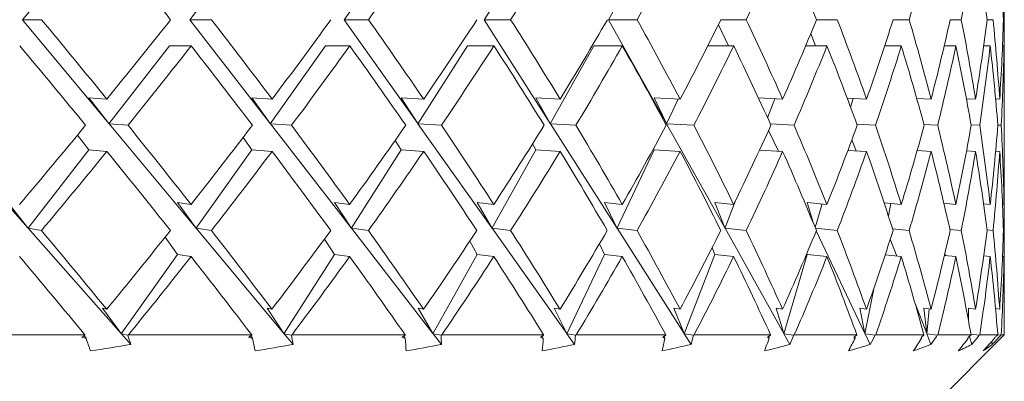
# Model space of a CAD drawing. Header units: inches. Extents: x 1.5 to 14.4, y 0.3 to 10.5.
# Tile 41 of 43: x 13.91 to 14.311, y 6.389 to 6.536. Entities that reach past the tile are written whole.
import ezdxf

# ---------------------------------------------------------------- set-up
doc = ezdxf.new("R2010")
doc.units = ezdxf.units.IN
doc.header["$MEASUREMENT"] = 0

msp = doc.modelspace()

# ---------------------------------------------------------------- linework, layer by layer
at = {"color": 7, "linetype": 'Continuous', "lineweight": 15}
for p, q in [((13.94666, 6.57848), (13.9115, 6.53631)), ((14.01229, 6.57848), (13.97957, 6.53631)), ((14.07236, 6.57848), (14.04241, 6.53631)), ((14.12631, 6.57848), (14.09942, 6.53631)), ((14.17361, 6.57848), (14.15003, 6.53631)), ((14.31113, 6.53267), (14.31113, 6.53995)), ((13.9115, 6.53631), (13.94666, 6.49414)), ((13.9115, 6.53631), (13.91923, 6.53631)), ((13.97957, 6.53631), (14.01229, 6.49414)), ((13.97957, 6.53631), (13.98841, 6.53631)), ((14.04241, 6.53631), (14.07236, 6.49414)), ((14.04241, 6.53631), (14.05227, 6.53631)), ((14.09942, 6.53631), (14.12631, 6.49414)), ((14.09942, 6.53631), (14.1102, 6.53631)), ((14.15003, 6.53631), (14.17361, 6.49414)), ((14.15003, 6.53631), (14.16164, 6.53631)), ((14.19476, 6.53424), (14.19881, 6.5257)), ((14.19579, 6.53631), (14.20609, 6.53631)), ((14.23469, 6.53631), (14.24313, 6.53631)), ((14.2659, 6.53631), (14.27239, 6.53631)), ((14.28913, 6.53631), (14.2936, 6.53631)), ((14.30413, 6.53631), (14.30656, 6.53631)), ((14.31078, 6.53631), (14.31113, 6.53631)), ((14.23238, 6.53071), (14.23432, 6.5257)), ((13.97135, 6.5257), (13.94666, 6.49389)), ((13.97135, 6.5257), (13.98014, 6.5257)), ((14.03488, 6.5257), (14.01229, 6.49389)), ((14.03488, 6.5257), (14.0447, 6.5257)), ((14.09265, 6.5257), (14.07236, 6.49389)), ((14.09265, 6.5257), (14.10339, 6.5257)), ((14.1441, 6.5257), (14.12631, 6.49389)), ((14.1441, 6.5257), (14.15566, 6.5257)), ((14.19047, 6.5257), (14.201, 6.5257)), ((14.23029, 6.5257), (14.23897, 6.5257)), ((14.26248, 6.5257), (14.26921, 6.5257)), ((14.2867, 6.5257), (14.29143, 6.5257)), ((14.30273, 6.5257), (14.30541, 6.5257)), ((14.31041, 6.5257), (14.31102, 6.5257)), ((14.31113, 6.47538), (14.31113, 6.51146)), ((13.94585, 6.50399), (13.93851, 6.50459)), ((13.94666, 6.49414), (13.93851, 6.50459)), ((14.0131, 6.50399), (14.00483, 6.50459)), ((14.01229, 6.49414), (14.00483, 6.50459)), ((14.0748, 6.50399), (14.06566, 6.50459)), ((14.07236, 6.49414), (14.06566, 6.50459)), ((14.13035, 6.50399), (14.12044, 6.50459)), ((14.12631, 6.49414), (14.12044, 6.50459)), ((14.17921, 6.50399), (14.16862, 6.50459)), ((14.17361, 6.49414), (14.16862, 6.50459)), ((14.17843, 6.50403), (14.17361, 6.49389)), ((14.22092, 6.50399), (14.21106, 6.50452)), ((14.21778, 6.50416), (14.21479, 6.49641)), ((14.25507, 6.50399), (14.2472, 6.5044)), ((14.24958, 6.50427), (14.24855, 6.50078)), ((14.28133, 6.50399), (14.27551, 6.50428)), ((14.29946, 6.50399), (14.29571, 6.50417)), ((14.30926, 6.50399), (14.30761, 6.50407)), ((13.87623, 6.49401), (13.91369, 6.45163)), ((13.94666, 6.49414), (13.94666, 6.49389)), ((13.94677, 6.49401), (13.94666, 6.49389)), ((13.94677, 6.49401), (13.9821, 6.45163)), ((13.94677, 6.49401), (13.95444, 6.49338)), ((14.01229, 6.49414), (14.01229, 6.49389)), ((14.01239, 6.49401), (14.01229, 6.49389)), ((14.01239, 6.49401), (14.04526, 6.45163)), ((14.01239, 6.49401), (14.02104, 6.49338)), ((14.07236, 6.49414), (14.07236, 6.49389)), ((14.07245, 6.49401), (14.07236, 6.49389)), ((14.07245, 6.49401), (14.10255, 6.45163)), ((14.07245, 6.49401), (14.08201, 6.49338)), ((14.12631, 6.49414), (14.12631, 6.49389)), ((14.12639, 6.49401), (14.12631, 6.49389)), ((14.12639, 6.49401), (14.15342, 6.45163)), ((14.12639, 6.49401), (14.13676, 6.49338)), ((14.17361, 6.49414), (14.17361, 6.49389)), ((14.17368, 6.49401), (14.17361, 6.49389)), ((14.17368, 6.49401), (14.19738, 6.45163)), ((14.17368, 6.49401), (14.18477, 6.49338)), ((14.21594, 6.4939), (14.22556, 6.49338)), ((14.25113, 6.49377), (14.25875, 6.49338)), ((14.27845, 6.49366), (14.28402, 6.49338)), ((14.29763, 6.49355), (14.30112, 6.49338)), ((14.3085, 6.49344), (14.30989, 6.49338)), ((13.93386, 6.48935), (13.93851, 6.48338)), ((14.21519, 6.49124), (14.21917, 6.48287)), ((14.00125, 6.48839), (14.00483, 6.48338)), ((14.0632, 6.48722), (14.06566, 6.48338)), ((14.11909, 6.48578), (14.12044, 6.48338)), ((14.2491, 6.48748), (14.25083, 6.48299)), ((13.93851, 6.48338), (13.91369, 6.45138)), ((13.94585, 6.48277), (13.93851, 6.48338)), ((14.00483, 6.48338), (13.9821, 6.45138)), ((14.0131, 6.48277), (14.00483, 6.48338)), ((14.06566, 6.48338), (14.04526, 6.45138)), ((14.0748, 6.48277), (14.06566, 6.48338)), ((14.12044, 6.48338), (14.10255, 6.45138)), ((14.13035, 6.48277), (14.12044, 6.48338)), ((14.16862, 6.48338), (14.15342, 6.45138)), ((14.16838, 6.48389), (14.16862, 6.48338)), ((14.17921, 6.48277), (14.16862, 6.48338)), ((14.22092, 6.48277), (14.21152, 6.48328)), ((14.25507, 6.48277), (14.24749, 6.48317)), ((14.28133, 6.48277), (14.27566, 6.48306)), ((14.29946, 6.48277), (14.29577, 6.48295)), ((14.30926, 6.48277), (14.30762, 6.48285)), ((13.91369, 6.45163), (13.90548, 6.46201)), ((13.9801, 6.46116), (13.97459, 6.46201)), ((13.9821, 6.45163), (13.97459, 6.46201)), ((14.04466, 6.46116), (14.03851, 6.46201)), ((14.04526, 6.45163), (14.03851, 6.46201)), ((14.10336, 6.46116), (14.09663, 6.46201)), ((14.10255, 6.45163), (14.09663, 6.46201)), ((14.15563, 6.46116), (14.14839, 6.46201)), ((14.15342, 6.45163), (14.14839, 6.46201)), ((14.20097, 6.46116), (14.19329, 6.46201)), ((14.19738, 6.45163), (14.19329, 6.46201)), ((14.20187, 6.46301), (14.19738, 6.45138)), ((14.23895, 6.46116), (14.23089, 6.46201)), ((14.23347, 6.45344), (14.23089, 6.46201)), ((14.23695, 6.46137), (14.23414, 6.45182)), ((14.26919, 6.46116), (14.2622, 6.46187)), ((14.26499, 6.46159), (14.26397, 6.45648)), ((14.29142, 6.46116), (14.28656, 6.46164)), ((14.3054, 6.46116), (14.30268, 6.46143)), ((14.31041, 6.46122), (14.31102, 6.46116)), ((14.31113, 6.44692), (14.31113, 6.45417)), ((13.91369, 6.45163), (13.91369, 6.45138)), ((13.9138, 6.45151), (13.91369, 6.45138)), ((13.9138, 6.45151), (13.95163, 6.40872)), ((13.9138, 6.45151), (13.91923, 6.45054)), ((13.9821, 6.45163), (13.9821, 6.45138)), ((13.98221, 6.45151), (13.9821, 6.45138)), ((13.98221, 6.45151), (14.01789, 6.40872)), ((13.98221, 6.45151), (13.98841, 6.45054)), ((14.04526, 6.45163), (14.04526, 6.45138)), ((14.04536, 6.45151), (14.04526, 6.45138)), ((14.04536, 6.45151), (14.07855, 6.40872)), ((14.04536, 6.45151), (14.05227, 6.45054)), ((14.10255, 6.45163), (14.10255, 6.45138)), ((14.10264, 6.45151), (14.10255, 6.45138)), ((14.10264, 6.45151), (14.13302, 6.40872)), ((14.10264, 6.45151), (14.1102, 6.45054)), ((14.15342, 6.45163), (14.15342, 6.45138)), ((14.1535, 6.45151), (14.15342, 6.45138)), ((14.1535, 6.45151), (14.18078, 6.40872)), ((14.1535, 6.45151), (14.16164, 6.45054)), ((14.19738, 6.45163), (14.19738, 6.45138)), ((14.19745, 6.45151), (14.19738, 6.45138)), ((14.19745, 6.45151), (14.22137, 6.40872)), ((14.19745, 6.45151), (14.20609, 6.45054)), ((14.23427, 6.45149), (14.24313, 6.45054)), ((14.23459, 6.45042), (14.2544, 6.40872)), ((14.26566, 6.45124), (14.27239, 6.45054)), ((14.28901, 6.451), (14.2936, 6.45054)), ((14.30409, 6.45079), (14.30656, 6.45054)), ((14.31113, 6.45054), (14.31078, 6.45058)), ((13.96951, 6.44781), (13.97459, 6.4408)), ((14.03441, 6.4471), (14.03851, 6.4408)), ((14.09353, 6.44623), (14.09663, 6.4408)), ((14.1463, 6.4451), (14.14839, 6.4408)), ((14.26473, 6.44704), (14.26741, 6.44013)), ((14.1922, 6.44355), (14.19329, 6.4408)), ((14.23076, 6.44125), (14.23089, 6.4408)), ((14.28698, 6.44132), (14.28726, 6.44036)), ((13.97459, 6.4408), (13.95163, 6.40847)), ((13.9801, 6.43994), (13.97459, 6.4408)), ((14.03851, 6.4408), (14.01789, 6.40847)), ((14.04466, 6.43994), (14.03851, 6.4408)), ((14.09663, 6.4408), (14.07855, 6.40847)), ((14.10336, 6.43994), (14.09663, 6.4408)), ((14.14839, 6.4408), (14.13302, 6.40847)), ((14.15563, 6.43994), (14.14839, 6.4408)), ((14.19329, 6.4408), (14.18078, 6.40847)), ((14.20097, 6.43994), (14.19329, 6.4408)), ((14.23089, 6.4408), (14.22137, 6.40847)), ((14.23895, 6.43994), (14.23089, 6.4408)), ((14.26919, 6.43994), (14.26263, 6.44062)), ((14.29142, 6.43994), (14.28676, 6.44041)), ((14.3054, 6.43994), (14.30274, 6.44021)), ((14.31041, 6.44), (14.31102, 6.43994)), ((14.25821, 6.42757), (14.2544, 6.40847)), ((14.31113, 6.40813), (14.31113, 6.42571)), ((14.27487, 6.42083), (14.27955, 6.40872)), ((13.94576, 6.41854), (13.94402, 6.41897)), ((13.95163, 6.40872), (13.94402, 6.41897)), ((14.01303, 6.41854), (14.01106, 6.41897)), ((14.01789, 6.40872), (14.01106, 6.41897)), ((14.07473, 6.41854), (14.07256, 6.41897)), ((14.07855, 6.40872), (14.07256, 6.41897)), ((14.13029, 6.41854), (14.12793, 6.41897)), ((14.13302, 6.40872), (14.12793, 6.41897)), ((14.17916, 6.41854), (14.17664, 6.41897)), ((14.18078, 6.40872), (14.17664, 6.41897)), ((14.22088, 6.41854), (14.21822, 6.41897)), ((14.22137, 6.40872), (14.21822, 6.41897)), ((14.25503, 6.41854), (14.25227, 6.41897)), ((14.2544, 6.40872), (14.25227, 6.41897)), ((14.28131, 6.41854), (14.27845, 6.41897)), ((14.27955, 6.40872), (14.27845, 6.41897)), ((14.28059, 6.41864), (14.27955, 6.40847)), ((14.29944, 6.41854), (14.29653, 6.41897)), ((14.29655, 6.41394), (14.29653, 6.41897)), ((14.29662, 6.41895), (14.2966, 6.41369)), ((14.30757, 6.41878), (14.30926, 6.41854)), ((13.88303, 6.40813), (13.93687, 6.40813)), ((13.93659, 6.40777), (13.93737, 6.40672)), ((13.93692, 6.40798), (13.93687, 6.40813)), ((13.95163, 6.40872), (13.95163, 6.40847)), ((13.95174, 6.40859), (13.95163, 6.40847)), ((13.95174, 6.40859), (13.95561, 6.40422)), ((13.95174, 6.40859), (13.95434, 6.40795)), ((13.95461, 6.40813), (13.95434, 6.40795)), ((13.95461, 6.40813), (14.00479, 6.40813)), ((14.00442, 6.40772), (14.00509, 6.40672)), ((14.00482, 6.40798), (14.00479, 6.40813)), ((14.01789, 6.40872), (14.01789, 6.40847)), ((14.018, 6.40859), (14.01789, 6.40847)), ((14.018, 6.40859), (14.02164, 6.40422)), ((14.018, 6.40859), (14.02093, 6.40795)), ((14.0212, 6.40813), (14.02093, 6.40795)), ((14.0212, 6.40813), (14.06724, 6.40813)), ((14.06677, 6.40767), (14.06732, 6.40672)), ((14.06725, 6.40798), (14.06724, 6.40813)), ((14.07855, 6.40872), (14.07855, 6.40847)), ((14.07865, 6.40859), (14.07855, 6.40847)), ((14.07865, 6.40859), (14.08204, 6.40422)), ((14.07865, 6.40859), (14.08188, 6.40795)), ((14.08215, 6.40813), (14.08188, 6.40795)), ((14.08215, 6.40813), (14.1236, 6.40813)), ((14.12304, 6.40761), (14.12348, 6.40672)), ((14.12359, 6.40798), (14.1236, 6.40813)), ((14.13302, 6.40872), (14.13302, 6.40847)), ((14.13311, 6.40859), (14.13302, 6.40847)), ((14.13311, 6.40859), (14.13622, 6.40422)), ((14.13311, 6.40859), (14.13662, 6.40795)), ((14.13689, 6.40813), (14.13662, 6.40795)), ((14.13689, 6.40813), (14.17335, 6.40813)), ((14.17268, 6.40755), (14.17302, 6.40672)), ((14.17332, 6.40798), (14.17335, 6.40813)), ((14.18078, 6.40872), (14.18078, 6.40847)), ((14.18087, 6.40859), (14.18078, 6.40847)), ((14.18087, 6.40859), (14.18365, 6.40422)), ((14.18087, 6.40859), (14.18462, 6.40795)), ((14.18487, 6.40813), (14.18462, 6.40795)), ((14.18487, 6.40813), (14.216, 6.40813)), ((14.21523, 6.40748), (14.21546, 6.40672)), ((14.21594, 6.40798), (14.216, 6.40813)), ((14.22137, 6.40872), (14.22137, 6.40847)), ((14.22145, 6.40859), (14.22137, 6.40847)), ((14.22145, 6.40859), (14.22389, 6.40422)), ((14.22145, 6.40859), (14.2254, 6.40795)), ((14.22565, 6.40813), (14.2254, 6.40795)), ((14.22565, 6.40813), (14.25113, 6.40813)), ((14.25026, 6.40739), (14.2504, 6.40672)), ((14.25106, 6.40798), (14.25113, 6.40813)), ((14.2544, 6.40872), (14.2544, 6.40847)), ((14.25446, 6.40859), (14.2544, 6.40847)), ((14.25446, 6.40859), (14.25654, 6.40422)), ((14.25446, 6.40859), (14.25858, 6.40795)), ((14.25882, 6.40813), (14.25858, 6.40795)), ((14.25882, 6.40813), (14.27842, 6.40813)), ((14.27744, 6.40729), (14.2775, 6.40672)), ((14.27833, 6.40798), (14.27842, 6.40813)), ((14.27955, 6.40872), (14.27955, 6.40847)), ((14.2796, 6.40859), (14.27955, 6.40847)), ((14.2796, 6.40859), (14.28129, 6.40422)), ((14.2796, 6.40859), (14.28385, 6.40795)), ((14.27988, 6.37688), (14.31113, 6.40813)), ((14.28407, 6.40813), (14.28385, 6.40795)), ((14.28407, 6.40813), (14.2976, 6.40813)), ((14.29649, 6.40715), (14.29649, 6.40672)), ((14.29693, 6.40752), (14.2979, 6.40422)), ((14.29748, 6.40798), (14.2976, 6.40813)), ((14.29754, 6.40845), (14.30094, 6.40795)), ((14.30115, 6.40813), (14.30094, 6.40795)), ((14.30115, 6.40813), (14.30848, 6.40813)), ((14.30598, 6.40539), (14.30621, 6.40422)), ((14.30834, 6.40798), (14.30848, 6.40813)), ((14.30971, 6.40795), (14.30848, 6.40813)), ((14.3099, 6.40813), (14.30971, 6.40795)), ((14.3099, 6.40813), (14.31113, 6.40813))]:
    msp.add_line(p, q, dxfattribs=at)
for centre, major_axis, ratio, start_param, end_param in [((13.43613, 6.51522), (0.82448, -0.82448), 0.355379, 1.253439, 1.290417), ((13.43613, 6.53618), (0.80911, 0.80911), 0.411694, 5.10308, 5.140031), ((13.43613, 6.53618), (0.79179, 0.79179), 0.470333, 5.152167, 5.189118), ((13.43613, 6.53618), (0.77257, 0.77257), 0.531747, 5.201255, 5.238205), ((13.43613, 6.53618), (0.75148, 0.75148), 0.596455, 5.250342, 5.287293), ((13.43613, 6.51522), (0.72858, -0.72858), 0.665069, 1.008002, 1.04498), ((13.43613, 6.53618), (0.70393, 0.70393), 0.738319, 5.348517, 5.385468), ((13.43613, 6.53618), (0.67758, 0.67758), 0.817083, 5.397604, 5.434555), ((13.43613, 6.51522), (0.6496, -0.6496), 0.902434, 0.86074, 0.897718), ((13.43613, 6.51522), (0.62005, -0.62005), 0.995704, 0.811652, 0.84863), ((13.43613, 6.53644), (0.83787, -0.83787), 0.300998, 1.241329, 1.27828), ((13.43613, 6.5574), (0.82448, 0.82448), 0.355379, 4.992769, 5.029746), ((13.43613, 6.53644), (0.82448, -0.82448), 0.355379, 1.192242, 1.229193), ((13.43613, 6.5574), (0.80911, 0.80911), 0.411694, 5.041856, 5.078834), ((13.43613, 6.53644), (0.80911, -0.80911), 0.411694, 1.143155, 1.180105), ((13.43613, 6.5574), (0.79179, 0.79179), 0.470333, 5.090943, 5.127921), ((13.43613, 6.53644), (0.79179, -0.79179), 0.470333, 1.094067, 1.131018), ((13.43613, 6.5574), (0.77257, 0.77257), 0.531747, 5.140031, 5.177009), ((13.43613, 6.53644), (0.77257, -0.77257), 0.531747, 1.04498, 1.081931), ((13.43613, 6.5574), (0.75148, 0.75148), 0.596455, 5.189118, 5.226096), ((13.43613, 6.53644), (0.75148, -0.75148), 0.596455, 0.995892, 1.032843), ((13.43613, 6.5574), (0.72858, 0.72858), 0.665069, 5.238205, 5.275183), ((13.43613, 6.53644), (0.72858, -0.72858), 0.665069, 0.946805, 0.983756), ((13.43613, 6.5574), (0.70393, 0.70393), 0.738319, 5.287293, 5.324271), ((13.43613, 6.53644), (0.70393, -0.70393), 0.738319, 0.897718, 0.934669), ((13.43613, 6.5574), (0.67758, 0.67758), 0.817083, 5.33638, 5.373358), ((13.43613, 6.53644), (0.67758, -0.67758), 0.817083, 0.84863, 0.885581), ((13.43613, 6.5574), (0.6496, 0.6496), 0.902434, 5.385468, 5.422446), ((13.43613, 6.53644), (0.6496, -0.6496), 0.902434, 0.799543, 0.836494), ((13.43613, 6.5574), (0.62005, 0.62005), 0.995704, 5.434555, 5.471533), ((13.43613, 6.53644), (0.62005, -0.62005), 0.995704, 0.771123, 0.787406), ((13.43613, 6.51522), (0.83787, -0.83787), 0.300998, 1.253468, 1.290402), ((13.43613, 6.53618), (0.82448, 0.82448), 0.355379, 5.004905, 5.04187), ((13.43613, 6.51522), (0.82448, -0.82448), 0.355379, 1.204381, 1.241315), ((13.43613, 6.53618), (0.80911, 0.80911), 0.411694, 5.053993, 5.090958), ((13.43613, 6.51522), (0.80911, -0.80911), 0.411694, 1.155293, 1.192228), ((13.43613, 6.53618), (0.79179, 0.79179), 0.470333, 5.10308, 5.140045), ((13.43613, 6.51522), (0.79179, -0.79179), 0.470333, 1.106206, 1.14314), ((13.43613, 6.53618), (0.77257, 0.77257), 0.531747, 5.152167, 5.189133), ((13.43613, 6.51522), (0.77257, -0.77257), 0.531747, 1.057118, 1.094053), ((13.43613, 6.53618), (0.75148, 0.75148), 0.596455, 5.201255, 5.23822), ((13.43613, 6.51522), (0.75148, -0.75148), 0.596455, 1.008031, 1.044965), ((13.43613, 6.53618), (0.72858, 0.72858), 0.665069, 5.250342, 5.287307), ((13.43613, 6.51522), (0.72858, -0.72858), 0.665069, 0.958944, 0.995878), ((13.43613, 6.53618), (0.70393, 0.70393), 0.738319, 5.29943, 5.336395), ((13.43613, 6.51522), (0.70393, -0.70393), 0.738319, 0.909856, 0.946791), ((13.43613, 6.53618), (0.67758, 0.67758), 0.817083, 5.348517, 5.385482), ((13.43613, 6.51522), (0.67758, -0.67758), 0.817083, 0.860769, 0.897703), ((13.43613, 6.53618), (0.6496, 0.6496), 0.902434, 5.397604, 5.434569), ((13.43613, 6.51522), (0.6496, -0.6496), 0.902434, 0.811681, 0.848616), ((13.43613, 6.53618), (0.62005, 0.62005), 0.995704, 5.446692, 5.483657), ((13.43613, 6.51522), (0.62005, -0.62005), 0.995704, 0.783246, 0.799528), ((13.43613, 6.5574), (0.82448, 0.82448), 0.355379, 4.943638, 4.98063), ((13.43613, 6.53644), (0.83787, -0.83787), 0.300998, 1.192286, 1.229193), ((13.43613, 6.5574), (0.80911, 0.80911), 0.411694, 4.992725, 5.029717), ((13.43613, 6.53644), (0.82448, -0.82448), 0.355379, 1.143198, 1.180105), ((13.43613, 6.5574), (0.79179, 0.79179), 0.470333, 5.041812, 5.078805), ((13.43613, 6.53644), (0.80911, -0.80911), 0.411694, 1.094111, 1.131018), ((13.43613, 6.5574), (0.77257, 0.77257), 0.531747, 5.0909, 5.127892), ((13.43613, 6.53644), (0.79179, -0.79179), 0.470333, 1.045023, 1.081931), ((13.43613, 6.5574), (0.75148, 0.75148), 0.596455, 5.139987, 5.17698), ((13.43613, 6.53644), (0.77257, -0.77257), 0.531747, 0.995936, 1.032843), ((13.43613, 6.5574), (0.72858, 0.72858), 0.665069, 5.189075, 5.226067), ((13.43613, 6.53644), (0.75148, -0.75148), 0.596455, 0.946849, 0.983756), ((13.43613, 6.5574), (0.70393, 0.70393), 0.738319, 5.238162, 5.275154), ((13.43613, 6.53644), (0.72858, -0.72858), 0.665069, 0.897761, 0.934668), ((13.43613, 6.5574), (0.67758, 0.67758), 0.817083, 5.287249, 5.324242), ((13.43613, 6.53644), (0.70393, -0.70393), 0.738319, 0.848674, 0.885581), ((13.43613, 6.5574), (0.6496, 0.6496), 0.902434, 5.336337, 5.373329), ((13.43613, 6.53644), (0.67758, -0.67758), 0.817083, 0.799586, 0.836494), ((13.43613, 6.5574), (0.62005, 0.62005), 0.995704, 5.385424, 5.422416), ((13.43613, 6.53644), (0.6496, -0.6496), 0.902434, 0.750499, 0.787406), ((13.43613, 6.53618), (0.82448, 0.82448), 0.355379, 4.955818, 4.992769), ((13.43613, 6.51522), (0.83787, -0.83787), 0.300998, 1.204468, 1.241329), ((13.43613, 6.53618), (0.80911, 0.80911), 0.411694, 5.004906, 5.041856), ((13.43613, 6.51522), (0.82448, -0.82448), 0.355379, 1.155381, 1.192242), ((13.43613, 6.53618), (0.79179, 0.79179), 0.470333, 5.053993, 5.090943), ((13.43613, 6.51522), (0.80911, -0.80911), 0.411694, 1.106293, 1.143155), ((13.43613, 6.53618), (0.77257, 0.77257), 0.531747, 5.103081, 5.140031), ((13.43613, 6.51522), (0.79179, -0.79179), 0.470333, 1.057206, 1.094067), ((13.43613, 6.53618), (0.75148, 0.75148), 0.596455, 5.152168, 5.189118), ((13.43613, 6.51522), (0.77257, -0.77257), 0.531747, 1.008119, 1.04498), ((13.43613, 6.53618), (0.72858, 0.72858), 0.665069, 5.201255, 5.238205), ((13.43613, 6.51522), (0.75148, -0.75148), 0.596455, 0.959031, 0.995892), ((13.43613, 6.53618), (0.70393, 0.70393), 0.738319, 5.250343, 5.287293), ((13.43613, 6.51522), (0.72858, -0.72858), 0.665069, 0.909944, 0.946805), ((13.43613, 6.53618), (0.67758, 0.67758), 0.817083, 5.29943, 5.33638), ((13.43613, 6.51522), (0.70393, -0.70393), 0.738319, 0.860856, 0.897718), ((13.43613, 6.53618), (0.6496, 0.6496), 0.902434, 5.348517, 5.385468), ((13.43613, 6.51522), (0.67758, -0.67758), 0.817083, 0.811769, 0.84863), ((13.43613, 6.53618), (0.62005, 0.62005), 0.995704, 5.397605, 5.434555), ((13.43613, 6.51522), (0.6496, -0.6496), 0.902434, 0.762682, 0.799543), ((13.43613, 6.5574), (0.64707, -0.64707), 0.910276, 0.722123, 0.738463), ((13.43613, 6.53618), (0.64707, -0.64707), 0.910276, 0.734303, 0.750639), ((13.43613, 6.53644), (0.84923, -0.84923), 0.248201, 1.192359, 1.229192), ((13.43613, 6.5574), (0.80911, 0.80911), 0.411694, 4.943565, 4.980542), ((13.43613, 6.53644), (0.83787, -0.83787), 0.300998, 1.143271, 1.180105), ((13.43613, 6.5574), (0.79179, 0.79179), 0.470333, 4.992652, 5.02963), ((13.43613, 6.53644), (0.82448, -0.82448), 0.355379, 1.094184, 1.131017), ((13.43613, 6.5574), (0.77257, 0.77257), 0.531747, 5.041739, 5.078717), ((13.43613, 6.53644), (0.80911, -0.80911), 0.411694, 1.045096, 1.08193), ((13.43613, 6.5574), (0.75148, 0.75148), 0.596455, 5.090827, 5.127805), ((13.43613, 6.53644), (0.79179, -0.79179), 0.470333, 0.996009, 1.032843), ((13.43613, 6.5574), (0.72858, 0.72858), 0.665069, 5.139914, 5.176892), ((13.43613, 6.53644), (0.77257, -0.77257), 0.531747, 0.946922, 0.983755), ((13.43613, 6.5574), (0.70393, 0.70393), 0.738319, 5.189001, 5.225979), ((13.43613, 6.53644), (0.75148, -0.75148), 0.596455, 0.897834, 0.934668), ((13.43613, 6.5574), (0.67758, 0.67758), 0.817083, 5.238089, 5.275067), ((13.43613, 6.53644), (0.72858, -0.72858), 0.665069, 0.848747, 0.88558), ((13.43613, 6.5574), (0.6496, 0.6496), 0.902434, 5.287176, 5.324154), ((13.43613, 6.53644), (0.70393, -0.70393), 0.738319, 0.79966, 0.836493), ((13.43613, 6.5574), (0.62005, 0.62005), 0.995704, 5.336264, 5.373242), ((13.43613, 6.53644), (0.67758, -0.67758), 0.817083, 0.750572, 0.787406), ((13.43613, 6.5574), (0.64707, -0.64707), 0.910276, 0.672962, 0.70994), ((13.43613, 6.53644), (0.6496, -0.6496), 0.902434, 0.721972, 0.738318), ((13.43613, 6.51522), (0.84923, -0.84923), 0.248201, 1.204807, 1.241373), ((13.43613, 6.53618), (0.80911, 0.80911), 0.411694, 4.956056, 4.992725), ((13.43613, 6.51522), (0.83787, -0.83787), 0.300998, 1.15572, 1.192286), ((13.43613, 6.53618), (0.79179, 0.79179), 0.470333, 5.005143, 5.041812), ((13.43613, 6.51522), (0.82448, -0.82448), 0.355379, 1.106632, 1.143198), ((13.43613, 6.53618), (0.77257, 0.77257), 0.531747, 5.05423, 5.0909), ((13.43613, 6.51522), (0.80911, -0.80911), 0.411694, 1.057545, 1.094111), ((13.43613, 6.53618), (0.75148, 0.75148), 0.596455, 5.103318, 5.139987), ((13.43613, 6.51522), (0.79179, -0.79179), 0.470333, 1.008457, 1.045023), ((13.43613, 6.53618), (0.72858, 0.72858), 0.665069, 5.152405, 5.189075), ((13.43613, 6.51522), (0.77257, -0.77257), 0.531747, 0.95937, 0.995936), ((13.43613, 6.53618), (0.70393, 0.70393), 0.738319, 5.201493, 5.238162), ((13.43613, 6.51522), (0.75148, -0.75148), 0.596455, 0.910283, 0.946849), ((13.43613, 6.53618), (0.67758, 0.67758), 0.817083, 5.25058, 5.287249), ((13.43613, 6.51522), (0.72858, -0.72858), 0.665069, 0.861195, 0.897761), ((13.43613, 6.53618), (0.6496, 0.6496), 0.902434, 5.299667, 5.336337), ((13.43613, 6.51522), (0.70393, -0.70393), 0.738319, 0.812108, 0.848674), ((13.43613, 6.53618), (0.62005, 0.62005), 0.995704, 5.348755, 5.385424), ((13.43613, 6.51522), (0.67758, -0.67758), 0.817083, 0.76302, 0.799586), ((13.43613, 6.53618), (0.64707, -0.64707), 0.910276, 0.685453, 0.722123), ((13.43613, 6.51522), (0.6496, -0.6496), 0.902434, 0.734158, 0.750499)]:
    msp.add_ellipse(centre, major_axis=major_axis, ratio=ratio, start_param=start_param, end_param=end_param, dxfattribs=at)
for points in [[(13.93562, 6.40714), (13.93605, 6.40742), (13.93649, 6.4077), (13.93692, 6.40798)], [(13.93562, 6.40714), (13.9362, 6.407), (13.93679, 6.40686), (13.93737, 6.40672)], [(13.93918, 6.40159), (13.93858, 6.4033), (13.93798, 6.40501), (13.93737, 6.40672)], [(13.95434, 6.40795), (13.95476, 6.4067), (13.95518, 6.40546), (13.95561, 6.40422)], [(14.00351, 6.40714), (14.00395, 6.40742), (14.00439, 6.4077), (14.00482, 6.40798)], [(14.00351, 6.40714), (14.00404, 6.407), (14.00456, 6.40686), (14.00509, 6.40672)], [(14.00614, 6.40159), (14.0058, 6.4033), (14.00544, 6.40501), (14.00509, 6.40672)], [(14.02093, 6.40795), (14.02117, 6.4067), (14.02141, 6.40546), (14.02164, 6.40422)], [(14.06595, 6.40714), (14.06638, 6.40742), (14.06681, 6.4077), (14.06725, 6.40798)], [(14.06595, 6.40714), (14.06641, 6.407), (14.06686, 6.40686), (14.06732, 6.40672)], [(14.06762, 6.40159), (14.06753, 6.4033), (14.06743, 6.40501), (14.06732, 6.40672)], [(14.08188, 6.40795), (14.08194, 6.4067), (14.08199, 6.40546), (14.08204, 6.40422)], [(14.12231, 6.40714), (14.12274, 6.40742), (14.12317, 6.4077), (14.12359, 6.40798)], [(14.12231, 6.40714), (14.1227, 6.407), (14.12309, 6.40686), (14.12348, 6.40672)], [(14.12302, 6.40159), (14.12318, 6.4033), (14.12333, 6.40501), (14.12348, 6.40672)], [(14.13662, 6.40795), (14.13649, 6.4067), (14.13636, 6.40546), (14.13622, 6.40422)], [(14.1718, 6.40159), (14.17221, 6.4033), (14.17262, 6.40501), (14.17302, 6.40672)], [(14.17207, 6.40714), (14.17248, 6.40742), (14.1729, 6.4077), (14.17332, 6.40798)], [(14.17207, 6.40714), (14.17239, 6.407), (14.1727, 6.40686), (14.17302, 6.40672)], [(14.18462, 6.40795), (14.1843, 6.4067), (14.18398, 6.40546), (14.18365, 6.40422)], [(14.2135, 6.40159), (14.21416, 6.4033), (14.21481, 6.40501), (14.21546, 6.40672)], [(14.21474, 6.40714), (14.21514, 6.40742), (14.21554, 6.4077), (14.21594, 6.40798)], [(14.21474, 6.40714), (14.21498, 6.407), (14.21522, 6.40686), (14.21546, 6.40672)], [(14.2254, 6.40795), (14.2249, 6.4067), (14.2244, 6.40546), (14.22389, 6.40422)], [(14.24771, 6.40159), (14.24861, 6.4033), (14.24951, 6.40501), (14.2504, 6.40672)], [(14.24991, 6.40714), (14.25029, 6.40742), (14.25068, 6.4077), (14.25106, 6.40798)], [(14.24991, 6.40714), (14.25007, 6.407), (14.25024, 6.40686), (14.2504, 6.40672)], [(14.25858, 6.40795), (14.2579, 6.4067), (14.25722, 6.40546), (14.25654, 6.40422)], [(14.2741, 6.40159), (14.27524, 6.4033), (14.27637, 6.40501), (14.2775, 6.40672)], [(14.27724, 6.40714), (14.2776, 6.40742), (14.27797, 6.4077), (14.27833, 6.40798)], [(14.27724, 6.40714), (14.27733, 6.407), (14.27741, 6.40686), (14.2775, 6.40672)], [(14.28385, 6.40795), (14.283, 6.4067), (14.28214, 6.40546), (14.28129, 6.40422)], [(14.29243, 6.40159), (14.29379, 6.4033), (14.29514, 6.40501), (14.29649, 6.40672)], [(14.29648, 6.40714), (14.29681, 6.40742), (14.29715, 6.4077), (14.29748, 6.40798)], [(14.29649, 6.40672), (14.29649, 6.40686), (14.29648, 6.407), (14.29648, 6.40714)], [(14.30094, 6.40795), (14.29993, 6.4067), (14.29892, 6.40546), (14.2979, 6.40422)], [(14.30251, 6.40159), (14.30407, 6.4033), (14.30564, 6.40501), (14.3072, 6.40672)], [(14.30971, 6.40795), (14.30855, 6.4067), (14.30738, 6.40546), (14.30621, 6.40422)], [(14.30743, 6.40714), (14.30735, 6.407), (14.30727, 6.40686), (14.3072, 6.40672)], [(14.30743, 6.40714), (14.30773, 6.40742), (14.30804, 6.4077), (14.30834, 6.40798)], [(13.93918, 6.40159), (13.94466, 6.4024), (13.95013, 6.40328), (13.95561, 6.40422)], [(14.00614, 6.40159), (14.01131, 6.4024), (14.01648, 6.40328), (14.02164, 6.40422)], [(14.06762, 6.40159), (14.07243, 6.4024), (14.07724, 6.40328), (14.08204, 6.40422)], [(14.12302, 6.40159), (14.12742, 6.4024), (14.13182, 6.40328), (14.13622, 6.40422)], [(14.1718, 6.40159), (14.17576, 6.4024), (14.17971, 6.40328), (14.18365, 6.40422)], [(14.2135, 6.40159), (14.21697, 6.4024), (14.22043, 6.40328), (14.22389, 6.40422)], [(14.24771, 6.40159), (14.25066, 6.4024), (14.2536, 6.40328), (14.25654, 6.40422)], [(14.2741, 6.40159), (14.2765, 6.4024), (14.2789, 6.40328), (14.28129, 6.40422)], [(14.29243, 6.40159), (14.29425, 6.4024), (14.29608, 6.40328), (14.2979, 6.40422)], [(14.30251, 6.40159), (14.30374, 6.4024), (14.30498, 6.40328), (14.30621, 6.40422)]]:
    msp.add_open_spline(points, degree=3, dxfattribs=at)

doc.saveas('drawing.dxf')
